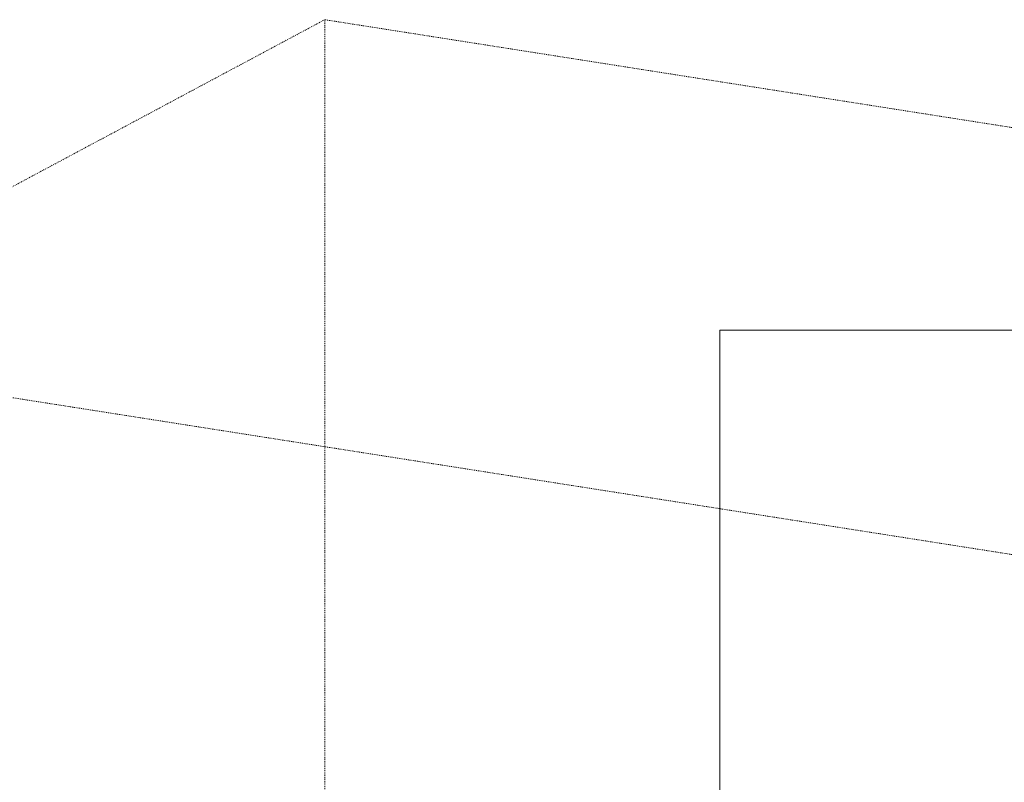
# Model space of a CAD drawing. Header units: millimetres. Extents: x 5617 to 131373, y -9330 to 158328.
# Tile 72 of 83: x 105448 to 108700, y 125528 to 128047. Entities that reach past the tile are written whole.
import ezdxf

# ---------------------------------------------------------------- set-up
doc = ezdxf.new("R2010")
doc.units = ezdxf.units.MM
doc.linetypes.add('Скрыто_2_', pattern=[6, 3, -3])
doc.layers.add('Границы 3D вида', color=7, linetype='Скрыто_2_', lineweight=20, true_color=0x0080c0)
doc.layers.add('Марки кабельных лотков', color=7, linetype='Continuous', lineweight=20)

msp = doc.modelspace()

# ---------------------------------------------------------------- linework, layer by layer
at = {"layer": 'Границы 3D вида'}
for p, q in [((106455.6, 128047.3), (104416.6, 126956.9)), ((106455.6, 128047.3), (106455.6, 121887.6)), ((111978.6, 127180.4), (106455.6, 128047.3)), ((109939.6, 126090), (104416.6, 126956.9))]:
    msp.add_line(p, q, dxfattribs=at)
at = {"layer": 'Марки кабельных лотков'}
for p, q in [((107760.4, 127021.4), (108935.8, 127021.4)), ((107760.4, 124840.3), (107760.4, 127021.4))]:
    msp.add_line(p, q, dxfattribs=at)

doc.saveas('drawing.dxf')
